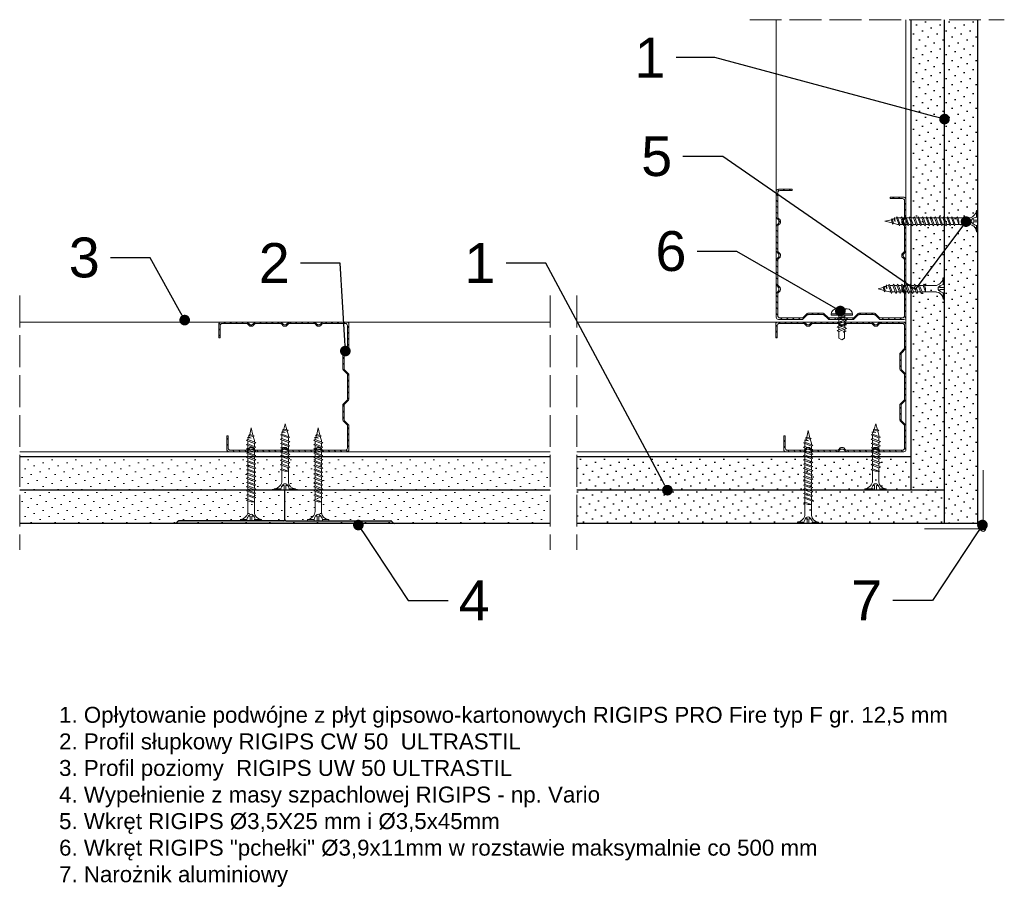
# Model space of a CAD drawing. Header units: millimetres. Extents: x 835 to 3337, y 91 to 2151.
# Tile 5 of 9: x 835 to 1206, y 1791 to 2118. Entities that reach past the tile are written whole.
import ezdxf
from ezdxf import colors
from ezdxf.entities.mleader import LeaderData, LeaderLine
from ezdxf.math import Vec2, Vec3

# ---------------------------------------------------------------- set-up
doc = ezdxf.new("R2010")
doc.units = ezdxf.units.MM
doc.linetypes.add('ACAD_ISO02W100', pattern=[15, 12, -3])
for name, color, linetype, lineweight in [('_RIGIPS AKCESORIA', 7, 'Continuous', 18), ('_RIGIPS G-K', 7, 'Continuous', 25), ('_RIGIPS PROFIL', 7, 'Continuous', 18), ('KRESKOWANIE', 7, 'Continuous', 9), ('PRZERYWANA', 7, 'ACAD_ISO02W100', 9)]:
    doc.layers.add(name, color=color, linetype=linetype, lineweight=lineweight)
doc.styles.get("Standard").update_dxf_attribs({"font": 'arial.ttf'})
pattern_1 = [(315, (-571.629, 3132.9963), (-1.122532, -3.367596), [0, -3.175])]
pattern_2 = [(315, (79.9047, 3695.8057), (3.367596, 1.122532), [0, -3.175])]
pattern_3 = [(315, (-486.0002, 591.7653), (3.367596, 1.122532), [0, -3.175])]

# ---------------------------------------------------------------- blocks, each defined once
blk = doc.blocks.new('CW 50 ULTRASTIL')
h = blk.add_hatch()
h.set_pattern_fill('ANSI31', color=256, scale=0.5, style=0)
h.paths.add_polyline_path([(28.56, 40.65, -0.198912), (28.71, 41), (30.21, 42.51, 0.198912), (30.36, 42.86), (30.36, 48.45, 0.198912), (30.21, 48.8), (28.71, 50.31, -0.198912), (28.56, 50.66), (28.56, 59.85, -0.198912), (28.71, 60.2), (30.21, 61.71, 0.198912), (30.36, 62.06), (30.36, 67.65, 0.198912), (30.21, 68), (28.71, 69.51, -0.198912), (28.56, 69.86), (28.56, 78.31, -0.414214), (29.36, 79.11), (37.68, 79.11, -0.198912), (38.04, 78.96), (38.74, 78.25, 0.198912), (39.1, 78.11), (39.68, 78.11, 0.198912), (40.04, 78.25), (40.74, 78.96, -0.198912), (41.1, 79.11), (50.38, 79.11, -0.198912), (50.74, 78.96), (51.44, 78.25, 0.198912), (51.8, 78.11), (52.38, 78.11, 0.198912), (52.74, 78.25), (53.44, 78.96, -0.198912), (53.8, 79.11), (63.08, 79.11, -0.198912), (63.44, 78.96), (64.14, 78.25, 0.198912), (64.5, 78.11), (65.08, 78.11, 0.198912), (65.44, 78.25), (66.14, 78.96, -0.198912), (66.5, 79.11), (75.66, 79.11, -0.414214), (76.46, 78.31), (76.46, 73.66), (77.01, 73.66), (77.01, 78.86, 0.414214), (76.21, 79.66), (66.5, 79.66, 0.198912), (66.14, 79.51), (65.44, 78.8, -0.198912), (65.08, 78.66), (64.5, 78.66, -0.198912), (64.14, 78.8), (63.44, 79.51, 0.198912), (63.08, 79.66), (53.8, 79.66, 0.198912), (53.44, 79.51), (52.74, 78.8, -0.198912), (52.38, 78.66), (51.8, 78.66, -0.198912), (51.44, 78.8), (50.74, 79.51, 0.198912), (50.38, 79.66), (41.1, 79.66, 0.198912), (40.74, 79.51), (40.04, 78.8, -0.198912), (39.68, 78.66), (39.1, 78.66, -0.198912), (38.74, 78.8), (38.04, 79.51, 0.198912), (37.68, 79.66), (28.81, 79.66, 0.414214), (28.01, 78.86), (28.01, 69.86, 0.198912), (28.16, 69.51), (29.66, 68, -0.198912), (29.81, 67.65), (29.81, 62.06, -0.198912), (29.66, 61.71), (28.16, 60.2, 0.198912), (28.01, 59.85), (28.01, 50.66, 0.198912), (28.16, 50.31), (29.66, 48.8, -0.198912), (29.81, 48.45), (29.81, 42.86, -0.198912), (29.66, 42.51), (28.16, 41, 0.198912), (28.01, 40.65), (28.01, 31.66, 0.414214), (28.81, 30.86), (37.68, 30.86, 0.198912), (38.04, 31), (38.74, 31.71, -0.198912), (39.1, 31.86), (39.68, 31.86, -0.198912), (40.04, 31.71), (40.74, 31, 0.198912), (41.1, 30.86), (50.38, 30.86, 0.198912), (50.74, 31), (51.44, 31.71, -0.198912), (51.8, 31.86), (52.38, 31.86, -0.198912), (52.74, 31.71), (53.44, 31, 0.198912), (53.8, 30.86), (63.08, 30.86, 0.198912), (63.44, 31), (64.14, 31.71, -0.198912), (64.5, 31.86), (65.08, 31.86, -0.198912), (65.44, 31.71), (66.14, 31, 0.198912), (66.5, 30.86), (73.21, 30.86, 0.414214), (74.01, 31.66), (74.01, 36.86), (73.46, 36.86), (73.46, 32.21, -0.414214), (72.66, 31.41), (66.5, 31.41, -0.198912), (66.14, 31.55), (65.44, 32.26, 0.198912), (65.08, 32.41), (64.5, 32.41, 0.198912), (64.14, 32.26), (63.44, 31.55, -0.198912), (63.08, 31.41), (53.8, 31.41, -0.198912), (53.44, 31.55), (52.74, 32.26, 0.198912), (52.38, 32.41), (51.8, 32.41, 0.198912), (51.44, 32.26), (50.74, 31.55, -0.198912), (50.38, 31.41), (41.1, 31.41, -0.198912), (40.74, 31.55), (40.04, 32.26, 0.198912), (39.68, 32.41), (39.1, 32.41, 0.198912), (38.74, 32.26), (38.04, 31.55, -0.198912), (37.68, 31.41), (29.36, 31.41, -0.414214), (28.56, 32.21)])
at = {"layer": '_RIGIPS PROFIL'}
for p, q in [((28.01, 78.86), (28.01, 69.86)), ((28.56, 78.31), (28.56, 69.86)), ((37.68, 79.66), (28.81, 79.66)), ((37.68, 79.11), (29.36, 79.11)), ((38.04, 79.51), (38.74, 78.8)), ((38.04, 78.96), (38.74, 78.25)), ((39.68, 78.66), (39.1, 78.66)), ((39.68, 78.11), (39.1, 78.11)), ((40.74, 79.51), (40.04, 78.8)), ((40.74, 78.96), (40.04, 78.25)), ((50.38, 79.66), (41.1, 79.66)), ((50.38, 79.11), (41.1, 79.11)), ((50.74, 79.51), (51.44, 78.8)), ((50.74, 78.96), (51.44, 78.25)), ((52.38, 78.66), (51.8, 78.66)), ((52.38, 78.11), (51.8, 78.11)), ((53.44, 79.51), (52.74, 78.8)), ((53.44, 78.96), (52.74, 78.25)), ((53.8, 79.66), (63.08, 79.66)), ((53.8, 79.11), (63.08, 79.11)), ((63.44, 79.51), (64.14, 78.8)), ((63.44, 78.96), (64.14, 78.25)), ((65.08, 78.66), (64.5, 78.66)), ((65.08, 78.11), (64.5, 78.11)), ((66.14, 79.51), (65.44, 78.8)), ((66.14, 78.96), (65.44, 78.25)), ((76.21, 79.66), (66.5, 79.66)), ((75.66, 79.11), (66.5, 79.11)), ((76.46, 73.66), (76.46, 78.31)), ((77.01, 73.66), (77.01, 78.86)), ((76.46, 73.66), (77.01, 73.66)), ((29.66, 68), (28.16, 69.51)), ((30.21, 68), (28.71, 69.51)), ((29.81, 67.65), (29.81, 62.06)), ((30.36, 67.65), (30.36, 62.06)), ((28.01, 59.85), (28.01, 50.66)), ((29.66, 61.71), (28.16, 60.2)), ((28.56, 59.85), (28.56, 50.66)), ((30.21, 61.71), (28.71, 60.2)), ((29.66, 48.8), (28.16, 50.31)), ((30.21, 48.8), (28.71, 50.31)), ((29.81, 42.86), (29.81, 48.45)), ((30.36, 42.86), (30.36, 48.45)), ((29.66, 42.51), (28.16, 41)), ((30.21, 42.51), (28.71, 41)), ((28.01, 31.66), (28.01, 40.65)), ((28.56, 32.21), (28.56, 40.65)), ((73.46, 36.86), (73.46, 32.21)), ((73.46, 36.86), (74.01, 36.86)), ((74.01, 36.86), (74.01, 31.66)), ((37.68, 30.86), (28.81, 30.86)), ((37.68, 31.41), (29.36, 31.41)), ((38.04, 31.55), (38.74, 32.26)), ((38.04, 31), (38.74, 31.71)), ((39.68, 32.41), (39.1, 32.41)), ((39.68, 31.86), (39.1, 31.86)), ((40.74, 31.55), (40.04, 32.26)), ((40.74, 31), (40.04, 31.71)), ((50.38, 31.41), (41.1, 31.41)), ((50.38, 30.86), (41.1, 30.86)), ((50.74, 31.55), (51.44, 32.26)), ((50.74, 31), (51.44, 31.71)), ((52.38, 32.41), (51.8, 32.41)), ((52.38, 31.86), (51.8, 31.86)), ((53.44, 31.55), (52.74, 32.26)), ((53.44, 31), (52.74, 31.71)), ((53.8, 31.41), (63.08, 31.41)), ((53.8, 30.86), (63.08, 30.86)), ((63.44, 31.55), (64.14, 32.26)), ((63.44, 31), (64.14, 31.71)), ((65.08, 32.41), (64.5, 32.41)), ((65.08, 31.86), (64.5, 31.86)), ((66.14, 31.55), (65.44, 32.26)), ((66.14, 31), (65.44, 31.71)), ((72.66, 31.41), (66.5, 31.41)), ((73.21, 30.86), (66.5, 30.86))]:
    blk.add_line(p, q, dxfattribs=at)
for centre, radius, start, end in [((28.81, 78.86), 0.8, 90, 180), ((29.36, 78.31), 0.8, 90, 180), ((37.68, 79.16), 0.5, 45, 90), ((37.68, 78.61), 0.5, 45, 90), ((39.1, 79.16), 0.5, 225, 270), ((39.1, 78.61), 0.5, 225, 270), ((39.68, 79.16), 0.5, 270, 315), ((39.68, 78.61), 0.5, 270, 315), ((41.1, 79.16), 0.5, 90, 135), ((41.1, 78.61), 0.5, 90, 135), ((50.38, 79.16), 0.5, 45, 90), ((50.38, 78.61), 0.5, 45, 90), ((51.8, 79.16), 0.5, 225, 270), ((51.8, 78.61), 0.5, 225, 270), ((52.38, 79.16), 0.5, 270, 315), ((52.38, 78.61), 0.5, 270, 315), ((53.8, 79.16), 0.5, 90, 135), ((53.8, 78.61), 0.5, 90, 135), ((63.08, 79.16), 0.5, 45, 90), ((63.08, 78.61), 0.5, 45, 90), ((64.5, 79.16), 0.5, 225, 270), ((64.5, 78.61), 0.5, 225, 270), ((65.08, 79.16), 0.5, 270, 315), ((65.08, 78.61), 0.5, 270, 315), ((66.5, 79.16), 0.5, 90, 135), ((66.5, 78.61), 0.5, 90, 135), ((75.66, 78.31), 0.8, 0, 90), ((76.21, 78.86), 0.8, 0, 90), ((28.51, 69.86), 0.5, 180, 225), ((29.06, 69.86), 0.5, 180, 225), ((29.31, 67.65), 0.5, 0, 45), ((29.86, 67.65), 0.5, 0, 45), ((28.51, 59.85), 0.5, 135, 180), ((29.06, 59.85), 0.5, 135, 180), ((29.31, 62.06), 0.5, 315, 0), ((29.86, 62.06), 0.5, 315, 0), ((28.51, 50.66), 0.5, 180, 225), ((29.06, 50.66), 0.5, 180, 225), ((29.31, 48.45), 0.5, 0, 45), ((29.86, 48.45), 0.5, 0, 45), ((28.51, 40.65), 0.5, 135, 180), ((29.06, 40.65), 0.5, 135, 180), ((29.31, 42.86), 0.5, 315, 0), ((29.86, 42.86), 0.5, 315, 0), ((28.81, 31.66), 0.8, 180, 270), ((29.36, 32.21), 0.8, 180, 270), ((37.68, 31.91), 0.5, 270, 315), ((37.68, 31.36), 0.5, 270, 315), ((39.1, 31.91), 0.5, 90, 135), ((39.1, 31.36), 0.5, 90, 135), ((39.68, 31.91), 0.5, 45, 90), ((39.68, 31.36), 0.5, 45, 90), ((41.1, 31.91), 0.5, 225, 270), ((41.1, 31.36), 0.5, 225, 270), ((50.38, 31.91), 0.5, 270, 315), ((50.38, 31.36), 0.5, 270, 315), ((51.8, 31.91), 0.5, 90, 135), ((51.8, 31.36), 0.5, 90, 135), ((52.38, 31.91), 0.5, 45, 90), ((52.38, 31.36), 0.5, 45, 90), ((53.8, 31.91), 0.5, 225, 270), ((53.8, 31.36), 0.5, 225, 270), ((63.08, 31.91), 0.5, 270, 315), ((63.08, 31.36), 0.5, 270, 315), ((64.5, 31.91), 0.5, 90, 135), ((64.5, 31.36), 0.5, 90, 135), ((65.08, 31.91), 0.5, 45, 90), ((65.08, 31.36), 0.5, 45, 90), ((66.5, 31.91), 0.5, 225, 270), ((66.5, 31.36), 0.5, 225, 270), ((72.66, 32.21), 0.8, 270, 0), ((73.21, 31.66), 0.8, 270, 0)]:
    blk.add_arc(centre, radius, start, end, dxfattribs=at)
blk = doc.blocks.new('TN 25')
at = {"layer": '_RIGIPS AKCESORIA'}
for p, q in [((0, -0.84), (0, 7.16)), ((0, 7.16), (0.46, 7.16)), ((0.46, 4.78), (0, 4.78)), ((0.46, 7.16), (0.46, 4.78)), ((1.77, 3.5), (1.77, 4.2)), ((3.02, 4.46), (8.47, 4.46)), ((7.12, 4.46), (7.12, 3.18)), ((8.03, 2.01), (7.12, 4.46)), ((8.47, 4.46), (8.79, 5)), ((9.61, 1.51), (8.47, 4.46)), ((8.79, 5), (9.93, 2.01)), ((9, 4.46), (10.1, 4.46)), ((10.1, 4.46), (10.41, 5)), ((11.23, 1.51), (10.1, 4.46)), ((10.41, 5), (11.56, 2.01)), ((10.62, 4.46), (11.67, 4.46)), ((11.67, 4.46), (11.99, 5)), ((12.81, 1.51), (11.67, 4.46)), ((11.99, 5), (13.14, 2.01)), ((12.2, 4.46), (13.21, 4.46)), ((13.21, 4.46), (13.52, 5)), ((14.34, 1.51), (13.21, 4.46)), ((13.52, 5), (14.67, 2.01)), ((13.73, 4.46), (14.8, 4.46)), ((14.8, 4.46), (15.12, 5)), ((15.94, 1.51), (14.8, 4.46)), ((15.12, 5), (16.26, 2.01)), ((15.33, 4.46), (16.42, 4.46)), ((16.42, 4.46), (16.73, 5)), ((17.55, 1.51), (16.42, 4.46)), ((16.73, 5), (17.88, 2.01)), ((16.94, 4.46), (17.99, 4.46)), ((17.99, 4.46), (18.31, 5)), ((19.13, 1.51), (17.99, 4.46)), ((18.31, 5), (19.45, 2.01)), ((18.52, 4.46), (19.68, 4.46)), ((19.68, 4.46), (20, 5)), ((20.82, 1.51), (19.68, 4.46)), ((20, 5), (21.14, 2.01)), ((20.21, 4.46), (20.7, 4.46)), ((20.7, 4.46), (22.28, 3.98)), ((22.28, 3.98), (22.56, 4.37)), ((22.7, 2.36), (22.28, 3.98)), ((22.56, 4.37), (23.03, 2.71)), ((22.71, 3.85), (25, 3.24)), ((0, 3.5), (1.77, 3.5)), ((0, 2.83), (1.77, 2.83)), ((0.46, 1.64), (0, 1.64)), ((0.46, -0.84), (0.46, 1.64)), ((1.77, 2.83), (1.77, 2.18)), ((7.49, 2.01), (3.55, 2.01)), ((7.12, 3.18), (7.65, 1.53)), ((7.65, 1.53), (8.03, 2.01)), ((9.41, 2.01), (8.03, 2.01)), ((9.93, 2.01), (9.61, 1.51)), ((11.04, 2.01), (9.93, 2.01)), ((11.56, 2.01), (11.23, 1.51)), ((12.61, 2.01), (11.56, 2.01)), ((13.14, 2.01), (12.81, 1.51)), ((14.15, 2.01), (13.14, 2.01)), ((14.67, 2.01), (14.34, 1.51)), ((15.74, 2.01), (14.67, 2.01)), ((16.26, 2.01), (15.94, 1.51)), ((17.36, 2.01), (16.26, 2.01)), ((17.88, 2.01), (17.55, 1.51)), ((18.93, 2.01), (17.88, 2.01)), ((19.45, 2.01), (19.13, 1.51)), ((19.45, 2.01), (20.62, 2.01)), ((21.14, 2.01), (20.82, 1.51)), ((21.14, 2.01), (21.81, 2.12)), ((21.85, 1.83), (21.67, 3.28)), ((21.67, 3.28), (22.14, 2.4)), ((22.14, 2.4), (21.85, 1.83)), ((22.7, 2.36), (22.14, 2.4)), ((23.03, 2.71), (22.7, 2.36)), ((25, 3.24), (23.03, 2.71)), ((0, -0.84), (0.46, -0.84))]:
    blk.add_line(p, q, dxfattribs=at)
for centre, major_axis, ratio, start_param, end_param in [((3.09, 7.67), (0.17, 3.2), 0.826134, 1.773653, 3.180586), ((-0.04, 0.9), (0, 3.93), 0.848176, -0.720942, -0.151112), ((1.66, 3.18), (0, 0.895), 0.848176, -1.552777, -0.720942), ((3.37, -1.57), (0.28, 3.57), 0.832181, 0.035984, 1.430787), ((-2.73, 15.91), (0, 14.76), 0.848176, 3.399396, 3.475072), ((0.59, 4.62), (0, 2.81), 0.848176, 3.475072, 3.862535), ((1.66, 3.18), (0, 0.895), 0.848176, 3.862535, 4.730408)]:
    blk.add_ellipse(centre, major_axis=major_axis, ratio=ratio, start_param=start_param, end_param=end_param, dxfattribs=at)
blk = doc.blocks.new('TN 35')
at = {"layer": '_RIGIPS AKCESORIA'}
for p, q in [((0, -0.84), (0, 7.16)), ((0, 7.16), (0.46, 7.16)), ((0.46, 4.78), (0, 4.78)), ((0.46, 7.16), (0.46, 4.78)), ((1.77, 3.5), (1.77, 4.2)), ((3.02, 4.46), (8.47, 4.46)), ((7.12, 4.46), (7.12, 3.18)), ((8.03, 2.01), (7.12, 4.46)), ((8.47, 4.46), (8.79, 5)), ((9.61, 1.51), (8.47, 4.46)), ((8.79, 5), (9.93, 2.01)), ((9, 4.46), (10.1, 4.46)), ((10.1, 4.46), (10.41, 5)), ((11.23, 1.51), (10.1, 4.46)), ((10.41, 5), (11.56, 2.01)), ((10.62, 4.46), (11.67, 4.46)), ((11.67, 4.46), (11.99, 5)), ((12.81, 1.51), (11.67, 4.46)), ((11.99, 5), (13.14, 2.01)), ((12.2, 4.46), (13.21, 4.46)), ((13.21, 4.46), (13.52, 5)), ((14.34, 1.51), (13.21, 4.46)), ((13.52, 5), (14.67, 2.01)), ((13.73, 4.46), (14.8, 4.46)), ((14.8, 4.46), (15.12, 5)), ((15.94, 1.51), (14.8, 4.46)), ((15.12, 5), (16.26, 2.01)), ((15.33, 4.46), (16.42, 4.46)), ((16.42, 4.46), (16.73, 5)), ((17.55, 1.51), (16.42, 4.46)), ((16.73, 5), (17.88, 2.01)), ((16.94, 4.46), (17.99, 4.46)), ((17.99, 4.46), (18.31, 5)), ((19.13, 1.51), (17.99, 4.46)), ((18.31, 5), (19.45, 2.01)), ((18.52, 4.46), (19.57, 4.46)), ((19.57, 4.46), (19.88, 5)), ((20.7, 1.51), (19.57, 4.46)), ((19.88, 5), (21.03, 2.01)), ((20.09, 4.46), (21.14, 4.46)), ((21.14, 4.46), (21.46, 5)), ((22.28, 1.51), (21.14, 4.46)), ((21.46, 5), (22.6, 2.01)), ((21.67, 4.46), (22.72, 4.46)), ((22.72, 4.46), (23.03, 5)), ((23.85, 1.51), (22.72, 4.46)), ((23.03, 5), (24.18, 2.01)), ((23.24, 4.46), (24.29, 4.46)), ((24.29, 4.46), (24.61, 5)), ((25.43, 1.51), (24.29, 4.46)), ((24.61, 5), (25.75, 2.01)), ((24.81, 4.46), (25.87, 4.46)), ((25.87, 4.46), (26.18, 5)), ((27, 1.51), (25.87, 4.46)), ((26.18, 5), (27.33, 2.01)), ((26.39, 4.46), (27.44, 4.46)), ((27.44, 4.46), (27.76, 5)), ((28.58, 1.51), (27.44, 4.46)), ((27.76, 5), (28.9, 2.01)), ((27.96, 4.46), (29.13, 4.46)), ((29.13, 4.46), (29.45, 5)), ((30.27, 1.51), (29.13, 4.46)), ((29.45, 5), (30.59, 2.01)), ((29.65, 4.46), (30.15, 4.46)), ((30.15, 4.46), (31.73, 3.98)), ((31.73, 3.98), (32.01, 4.37)), ((32.15, 2.36), (31.73, 3.98)), ((32.01, 4.37), (32.48, 2.71)), ((32.16, 3.85), (35, 3.24)), ((0, 3.5), (1.77, 3.5)), ((0, 2.83), (1.77, 2.83)), ((0.46, 1.64), (0, 1.64)), ((0.46, -0.84), (0.46, 1.64)), ((1.77, 2.83), (1.77, 2.18)), ((7.49, 2.01), (3.55, 2.01)), ((7.12, 3.18), (7.65, 1.53)), ((7.65, 1.53), (8.03, 2.01)), ((9.41, 2.01), (8.03, 2.01)), ((9.93, 2.01), (9.61, 1.51)), ((11.04, 2.01), (9.93, 2.01)), ((11.56, 2.01), (11.23, 1.51)), ((12.61, 2.01), (11.56, 2.01)), ((13.14, 2.01), (12.81, 1.51)), ((14.15, 2.01), (13.14, 2.01)), ((14.67, 2.01), (14.34, 1.51)), ((15.74, 2.01), (14.67, 2.01)), ((16.26, 2.01), (15.94, 1.51)), ((17.36, 2.01), (16.26, 2.01)), ((17.88, 2.01), (17.55, 1.51)), ((18.93, 2.01), (17.84, 2.01)), ((19.45, 2.01), (19.13, 1.51)), ((20.51, 2.01), (19.41, 2.01)), ((21.03, 2.01), (20.7, 1.51)), ((22.08, 2.01), (20.99, 2.01)), ((22.6, 2.01), (22.28, 1.51)), ((23.66, 2.01), (22.56, 2.01)), ((24.18, 2.01), (23.85, 1.51)), ((25.23, 2.01), (24.14, 2.01)), ((25.75, 2.01), (25.43, 1.51)), ((26.81, 2.01), (25.71, 2.01)), ((27.33, 2.01), (27, 1.51)), ((28.38, 2.01), (27.33, 2.01)), ((28.9, 2.01), (28.58, 1.51)), ((28.9, 2.01), (30.07, 2.01)), ((30.59, 2.01), (30.27, 1.51)), ((30.59, 2.01), (31.26, 2.12)), ((31.3, 1.83), (31.12, 3.28)), ((31.12, 3.28), (31.59, 2.4)), ((31.59, 2.4), (31.3, 1.83)), ((32.15, 2.36), (31.59, 2.4)), ((32.48, 2.71), (32.15, 2.36)), ((35, 3.24), (32.48, 2.71)), ((0, -0.84), (0.46, -0.84))]:
    blk.add_line(p, q, dxfattribs=at)
for centre, major_axis, ratio, start_param, end_param in [((3.09, 7.67), (0.17, 3.2), 0.826134, 1.773653, 3.180586), ((-0.04, 0.9), (0, 3.93), 0.848176, -0.720942, -0.151112), ((1.66, 3.18), (0, 0.895), 0.848176, -1.552777, -0.720942), ((3.37, -1.57), (0.28, 3.57), 0.832181, 0.035984, 1.430787), ((-2.73, 15.91), (0, 14.76), 0.848176, 3.399396, 3.475072), ((0.59, 4.62), (0, 2.81), 0.848176, 3.475072, 3.862535), ((1.66, 3.18), (0, 0.895), 0.848176, 3.862535, 4.730408)]:
    blk.add_ellipse(centre, major_axis=major_axis, ratio=ratio, start_param=start_param, end_param=end_param, dxfattribs=at)
blk = doc.blocks.new('naroznik')
at = {"layer": '_RIGIPS AKCESORIA'}
for p, q in [((429.5, 69.65), (429.5, 90.65)), ((430.5, 91.65), (451.5, 91.65))]:
    blk.add_line(p, q, dxfattribs=at)
blk.add_arc((429.5, 91.65), 1, 0, 270, dxfattribs=at)
blk = doc.blocks.new('spoina PRO')
at = {"layer": '_RIGIPS G-K'}
h = blk.add_hatch(dxfattribs=at)
h.set_pattern_fill('AR-SAND', color=256, scale=0.02, style=0)
h.paths.add_polyline_path([(2546.06, 1115.24, -0.198912), (2546.41, 1115.38), (2464, 1115.38, -0.198912), (2464.35, 1115.24), (2465.06, 1114.53, 0.198912), (2465.41, 1114.38), (2504.7, 1114.38, -0.414214), (2505.2, 1113.88, -0.414214), (2505.7, 1114.38), (2545, 1114.38, 0.198912), (2545.35, 1114.53)])
for p, q in [((2464, 1115.38), (2546.41, 1115.38)), ((2464.35, 1115.24), (2465.06, 1114.53)), ((2546.06, 1115.24), (2545.35, 1114.53)), ((2504.7, 1114.38), (2465.41, 1114.38)), ((2505.2, 1113.88), (2505.2, 1102.88)), ((2505.7, 1114.38), (2545, 1114.38))]:
    blk.add_line(p, q, dxfattribs=at)
for centre, start, end in [((2464, 1114.88), 45, 90), ((2546.41, 1114.88), 90, 135), ((2465.41, 1114.88), 225, 270), ((2504.7, 1113.88), 0, 90), ((2505.7, 1113.88), 90, 180), ((2545, 1114.88), 270, 315)]:
    blk.add_arc(centre, 0.5, start, end, dxfattribs=at)
blk = doc.blocks.new('_Dot')
at = {"color": 0, "linetype": 'ByBlock', "lineweight": -2}
blk.add_line((-0.5, 0), (-1, 0), dxfattribs=at)
at = {"color": 0, "linetype": 'ByBlock', "const_width": 0.5}
blk.add_lwpolyline([(-0.25, 0, 1), (0.25, 0, 1)], format="xyb", close=True, dxfattribs=at)
blk = doc.blocks.new('Pchelka')
at = {"layer": '_RIGIPS AKCESORIA'}
for p, q in [((18.38, 159.49), (18.38, 163.49)), ((20.31, 165.49), (20.31, 157.49)), ((20.38, 165.49), (20.72, 165.49)), ((20.72, 165.49), (20.72, 157.49)), ((22.49, 162.62), (22.87, 163.24)), ((23.08, 162.62), (22.87, 163.24)), ((23.98, 162.62), (24.36, 163.24)), ((24.58, 162.62), (24.36, 163.24)), ((25.45, 162.62), (25.83, 163.24)), ((26.04, 162.62), (25.83, 163.24)), ((26.66, 162.62), (26.85, 163.14)), ((26.85, 163.14), (27.13, 162.02)), ((18.38, 161.75), (19.34, 161.75)), ((18.38, 161.22), (19.34, 161.22)), ((19.34, 161.75), (19.34, 162.47)), ((19.34, 161.22), (19.34, 160.5)), ((22.49, 162.62), (20.72, 162.62)), ((21.68, 160.36), (20.72, 160.36)), ((22.28, 160.36), (21.35, 162.62)), ((21.35, 162.62), (21.35, 161.32)), ((21.35, 161.32), (21.9, 159.74)), ((21.9, 159.74), (22.28, 160.36)), ((23.39, 160.36), (22.28, 160.36)), ((23.63, 159.74), (22.49, 162.62)), ((24.01, 160.36), (23.08, 162.62)), ((23.98, 162.62), (23.08, 162.62)), ((23.63, 159.74), (24.01, 160.36)), ((25.12, 159.74), (23.98, 162.62)), ((24.88, 160.36), (24.01, 160.36)), ((25.5, 160.36), (24.58, 162.62)), ((25.43, 162.62), (24.58, 162.62)), ((25.12, 159.74), (25.5, 160.36)), ((26.59, 159.74), (25.45, 162.62)), ((26.35, 160.36), (25.5, 160.36)), ((26.66, 162.62), (26.04, 162.62)), ((26.97, 160.36), (26.04, 162.62)), ((26.59, 159.74), (26.97, 160.36)), ((27.13, 162.02), (26.66, 162.62)), ((29.38, 160.36), (26.97, 160.36)), ((29.38, 162.52), (27.01, 162.52)), ((30.05, 161.42), (29.38, 162.52)), ((29.38, 160.36), (30.05, 161.42)), ((20.38, 157.49), (20.72, 157.49))]:
    blk.add_line(p, q, dxfattribs=at)
for centre, start, end in [((20.38, 163.49), 90, 180), ((20.38, 159.49), 180, 270)]:
    blk.add_arc(centre, 2, start, end, dxfattribs=at)
for centre, major_axis, start_param, end_param in [((17.98, 160.19), (0, 2.76), -0.596517, -0.166765), ((17.98, 162.79), (0, 2.76), 3.308358, 3.73811), ((18.62, 161.26), (0, 1.46), -1.414897, -0.596517), ((18.62, 161.72), (0, 1.46), 3.73811, 4.55649)]:
    blk.add_ellipse(centre, major_axis=major_axis, ratio=0.880282, start_param=start_param, end_param=end_param, dxfattribs=at)

msp = doc.modelspace()

# ---------------------------------------------------------------- hatches: boundary and pattern name
at = {"layer": '_RIGIPS G-K'}
h = msp.add_hatch(dxfattribs=at)
h.set_pattern_fill('DOTS', color=256, scale=2, angle=45, style=0)
h.set_pattern_definition(pattern_1)
h.paths.add_polyline_path([(1183.37, 2117.92), (1170.87, 2117.92), (1170.87, 1940.81), (1183.37, 1940.81)])
h = msp.add_hatch(dxfattribs=at)
h.set_pattern_fill('DOTS', color=256, scale=2, angle=45, style=0)
h.set_pattern_definition(pattern_1)
h.paths.add_polyline_path([(1195.87, 2117.92), (1183.37, 2117.92), (1183.37, 1928.31), (1195.87, 1928.31)])
h = msp.add_hatch(dxfattribs=at)
h.set_pattern_fill('DOTS', color=256, scale=2, angle=-45, style=0)
h.set_pattern_definition(pattern_2)
h.paths.add_polyline_path([(1044.98, 1953.31), (1044.98, 1940.81), (1170.87, 1940.81), (1170.87, 1953.31)])
h = msp.add_hatch(dxfattribs=at)
h.set_pattern_fill('DOTS', color=256, scale=2, angle=-45, style=0)
h.set_pattern_definition(pattern_2)
h.paths.add_polyline_path([(1044.98, 1940.81), (1044.98, 1928.31), (1183.37, 1928.31), (1183.37, 1940.81)])
at = {"layer": 'KRESKOWANIE'}
h = msp.add_hatch(dxfattribs=at)
h.set_pattern_fill('DOTS', color=256, scale=2, angle=315, style=0)
h.set_pattern_definition(pattern_3)
h.paths.add_polyline_path([(1034.98, 1953.31), (835.38, 1953.31), (835.38, 1940.81), (1034.98, 1940.81)])
h = msp.add_hatch(dxfattribs=at)
h.set_pattern_fill('DOTS', color=256, scale=2, angle=315, style=0)
h.set_pattern_definition(pattern_3)
h.paths.add_polyline_path([(1034.98, 1940.81), (835.38, 1940.81), (835.38, 1928.31), (1034.98, 1928.31)])

# ---------------------------------------------------------------- linework, layer by layer
at = {"layer": '_RIGIPS G-K'}
for p, q in [((1170.87, 1940.81), (1170.87, 2117.92)), ((1183.37, 1928.31), (1183.37, 2117.92)), ((1195.87, 1928.31), (1195.87, 2117.92)), ((1034.98, 1953.31), (835.38, 1953.31)), ((1170.87, 1953.31), (1044.98, 1953.31)), ((1034.98, 1940.81), (835.38, 1940.81)), ((1183.37, 1940.81), (1044.98, 1940.81)), ((1034.98, 1928.31), (835.38, 1928.31)), ((1195.87, 1928.31), (1044.98, 1928.31))]:
    msp.add_line(p, q, dxfattribs=at)
at = {"layer": '_RIGIPS PROFIL', "lineweight": 9}
for p, q in [((1120.07, 2005.91), (1120.07, 2117.92)), ((1168.87, 1956.11), (1168.87, 2117.92)), ((1034.98, 2004.11), (835.38, 2004.11)), ((1168.07, 2004.11), (1044.98, 2004.11)), ((1034.98, 1955.31), (835.38, 1955.31)), ((1167.52, 1955.31), (1044.98, 1955.31))]:
    msp.add_line(p, q, dxfattribs=at)
at = {"layer": 'PRZERYWANA'}
for p, q in [((1110.07, 2117.92), (1205.87, 2117.92)), ((835.38, 2014.11), (835.38, 1918.31)), ((1034.98, 2014.11), (1034.98, 1918.31)), ((1044.98, 2014.11), (1044.98, 1918.31))]:
    msp.add_line(p, q, dxfattribs=at)

# ---------------------------------------------------------------- block references
at = {"rotation": 270}
msp.add_blockref('Pchelka', (983.25, 2027.47), dxfattribs=at)
at = {"layer": '_RIGIPS AKCESORIA', "rotation": 180}
for name, p in [('TN 35', (1195.87, 2045.28)), ('TN 25', (1183.37, 2019.88)), ('naroznik', (1627.37, 2017.96))]:
    msp.add_blockref(name, p, dxfattribs=at)
at = {"layer": '_RIGIPS AKCESORIA', "xscale": -1, "rotation": 270}
for name, p in [('TN 35', (919.24, 1929.31)), ('TN 25', (932.02, 1940.81)), ('TN 35', (944.49, 1929.31)), ('TN 25', (1154.25, 1940.81)), ('TN 35', (1128.85, 1928.31))]:
    msp.add_blockref(name, p, dxfattribs=at)
at = {"layer": '_RIGIPS G-K', "rotation": 180}
msp.add_blockref('spoina PRO', (3440.38, 3043.69), dxfattribs=at)
at = {"layer": '_RIGIPS PROFIL', "rotation": 90}
msp.add_blockref('CW 50 ULTRASTIL', (1199.73, 1977.1), dxfattribs=at)
at = {"layer": '_RIGIPS PROFIL', "xscale": -1}
for p in [(987.27, 1924.45), (1196.88, 1924.45)]:
    msp.add_blockref('CW 50 ULTRASTIL', p, dxfattribs=at)

# ---------------------------------------------------------------- texts
at = {"layer": 'KRESKOWANIE', "insert": (850.2, 1859.26), "char_height": 6, "attachment_point": 1}
msp.add_mtext_dynamic_manual_height_columns('1. Opłytowanie podwójne z płyt gipsowo-kartonowych RIGIPS PRO Fire typ F gr. 12,5 mm\\P2. Profil słupkowy RIGIPS CW 50  ULTRASTIL\\P3. Profil poziomy  RIGIPS UW 50 ULTRASTIL\\P4. Wypełnienie z masy szpachlowej RIGIPS - np. Vario\\P5. Wkręt RIGIPS %%C3,5X25 mm i %%C3,5x45mm\\P6. Wkręt RIGIPS "pchełki" %%C3,9x11mm w rozstawie maksymalnie co 500 mm \\P7. Narożnik aluminiowy', width=393.9451, gutter_width=12.5, heights=[0], dxfattribs=at)

# ---------------------------------------------------------------- leaders
at = {"layer": 'KRESKOWANIE'}
ml = msp.add_multileader_mtext('Standard', dxfattribs=at)
ml.set_content('1', color=256)
ml.set_leader_properties()
ml.set_arrow_properties(name='DOT')
ml.build(insert=Vec2(0, 0))
ml.multileader.update_dxf_attribs({"dogleg_length": 15})
ctx = ml.context
ctx.base_point, ctx.char_height, ctx.landing_gap_size, ctx.plane_origin = Vec3(1068.86, 2103.65), 15, 4, Vec3(1189.12, 2078.96)
ctx.text_align_type = 2
notes = []
notes.append((ctx, [(0, (1, 1, 0), (1096.97, 2103.65), (-1, 0), 14.59, [(0, [(1183.37, 2080.5)], 0, [])])]))
ctx.mtext.insert, ctx.mtext.alignment, ctx.mtext.flow_direction = Vec3(1078.38, 2111.15), 3, 5
ml = msp.add_multileader_mtext('Standard', dxfattribs=at)
ml.set_content('5', color=256)
ml.set_leader_properties()
ml.set_arrow_properties(name='DOT')
ml.build(insert=Vec2(0, 0))
ml.multileader.update_dxf_attribs({"dogleg_length": 15})
ctx = ml.context
ctx.base_point, ctx.char_height, ctx.landing_gap_size, ctx.plane_origin = Vec3(1066.95, 2066.43), 15, 4, Vec3(1191.46, 2041.9)
ctx.text_align_type = 2
notes.append((ctx, [(0, (1, 1, 0), (1099.9, 2066.43), (-1, 0), 15, [(1, [(1191.46, 2041.9), (1172.38, 2016.37)], 0, [])])]))
ctx.mtext.insert, ctx.mtext.alignment, ctx.mtext.flow_direction = Vec3(1080.9, 2074.06), 3, 5
ml = msp.add_multileader_mtext('Standard', dxfattribs=at)
ml.set_content('6', color=256)
ml.set_leader_properties()
ml.set_arrow_properties(name='DOT')
ml.build(insert=Vec2(0, 0))
ml.multileader.update_dxf_attribs({"dogleg_length": 15})
ctx = ml.context
ctx.base_point, ctx.char_height, ctx.landing_gap_size, ctx.plane_origin = Vec3(1072.36, 2030.71), 15, 4, Vec3(1144.17, 2008.24)
ctx.text_align_type = 2
notes.append((ctx, [(0, (1, 1, 0), (1105.26, 2030.71), (-1, 0), 15, [(0, [(1144.17, 2008.24)], 0, [])])]))
ctx.mtext.insert, ctx.mtext.alignment, ctx.mtext.flow_direction = Vec3(1086.26, 2038.33), 3, 5
ml = msp.add_multileader_mtext('Standard', dxfattribs=at)
ml.set_content('3', color=256)
ml.set_leader_properties()
ml.set_arrow_properties(name='DOT')
ml.build(insert=Vec2(0, 0))
ml.multileader.update_dxf_attribs({"dogleg_length": 15})
ctx = ml.context
ctx.base_point, ctx.char_height, ctx.landing_gap_size, ctx.plane_origin = Vec3(851.68, 2028.28), 15, 4, Vec3(910.86, 2001.92)
ctx.text_align_type = 2
notes.append((ctx, [(0, (1, 1, 0), (884.5, 2028.28), (-1, 0), 15, [(0, [(897.46, 2004.84)], 0, [])])]))
ctx.mtext.insert, ctx.mtext.alignment, ctx.mtext.flow_direction = Vec3(865.5, 2035.91), 3, 5
ml = msp.add_multileader_mtext('Standard', dxfattribs=at)
ml.set_content('2', color=256)
ml.set_leader_properties()
ml.set_arrow_properties(name='DOT')
ml.build(insert=Vec2(0, 0))
ml.multileader.update_dxf_attribs({"dogleg_length": 15})
ctx = ml.context
ctx.base_point, ctx.char_height, ctx.landing_gap_size, ctx.plane_origin = Vec3(923.05, 2026.32), 15, 4, Vec3(957.91, 1993.2)
ctx.text_align_type = 2
notes.append((ctx, [(0, (1, 1, 0), (955.98, 2026.32), (-1, 0), 15, [(0, [(957.91, 1993.2)], 0, [])])]))
ctx.mtext.insert, ctx.mtext.alignment, ctx.mtext.flow_direction = Vec3(936.98, 2033.82), 3, 5
ml = msp.add_multileader_mtext('Standard', dxfattribs=at)
ml.set_content('1', color=256)
ml.set_leader_properties()
ml.set_arrow_properties(name='DOT')
ml.build(insert=Vec2(0, 0))
ml.multileader.update_dxf_attribs({"dogleg_length": 15})
ctx = ml.context
ctx.base_point, ctx.char_height, ctx.landing_gap_size, ctx.plane_origin = Vec3(1004.85, 2026.32), 15, 4, Vec3(1079.1, 1947.11)
ctx.text_align_type = 2
notes.append((ctx, [(0, (1, 1, 0), (1033.37, 2026.32), (-1, 0), 15, [(0, [(1079.1, 1940.81)], 0, [])])]))
ctx.mtext.insert, ctx.mtext.alignment, ctx.mtext.flow_direction = Vec3(1014.37, 2033.82), 3, 5
ml = msp.add_multileader_mtext('Standard', dxfattribs=at)
ml.set_content('4', color=256)
ml.set_leader_properties()
ml.set_arrow_properties(name='DOT')
ml.build(insert=Vec2(0, 0))
ml.multileader.update_dxf_attribs({"dogleg_length": 15})
ctx = ml.context
ctx.base_point, ctx.char_height, ctx.landing_gap_size, ctx.plane_origin = Vec3(996.57, 1899.33), 15, 4, Vec3(917.98, 1927.7)
notes.append((ctx, [(0, (1, 1, 0), (981.57, 1899.33), (1, 0), 15, [(0, [(962.81, 1927.7)], 0, [])])]))
ctx.mtext.insert, ctx.mtext.flow_direction = Vec3(1000.57, 1906.83), 5
ml = msp.add_multileader_mtext('Standard', dxfattribs=at)
ml.set_content('7', color=256)
ml.set_leader_properties()
ml.set_arrow_properties(name='DOT')
ml.build(insert=Vec2(0, 0))
ml.multileader.update_dxf_attribs({"dogleg_length": 15})
ctx = ml.context
ctx.base_point, ctx.char_height, ctx.landing_gap_size, ctx.plane_origin = Vec3(1146.16, 1899.33), 15, 4, Vec3(1242.46, 1927.7)
ctx.text_align_type = 2
notes.append((ctx, [(0, (1, 1, 0), (1178.87, 1899.33), (-1, 0), 15, [(0, [(1197.64, 1927.7)], 0, [])])]))
ctx.mtext.insert, ctx.mtext.alignment, ctx.mtext.flow_direction = Vec3(1159.87, 1906.83), 3, 5
for ctx, leaders in notes:
    for number, flags, end, landing, length, lines in leaders:
        leader = LeaderData()
        leader.index, (leader.has_last_leader_line, leader.has_dogleg_vector, leader.attachment_direction) = number, flags
        leader.last_leader_point, leader.dogleg_vector, leader.dogleg_length = Vec3(end), Vec3(landing), length
        for number, points, colour, breaks in lines:
            line = LeaderLine()
            line.index, line.vertices, line.color, line.breaks = number, Vec3.list(points), colors.encode_raw_color(colour), breaks
            leader.lines.append(line)
        ctx.leaders.append(leader)

doc.saveas('drawing.dxf')
